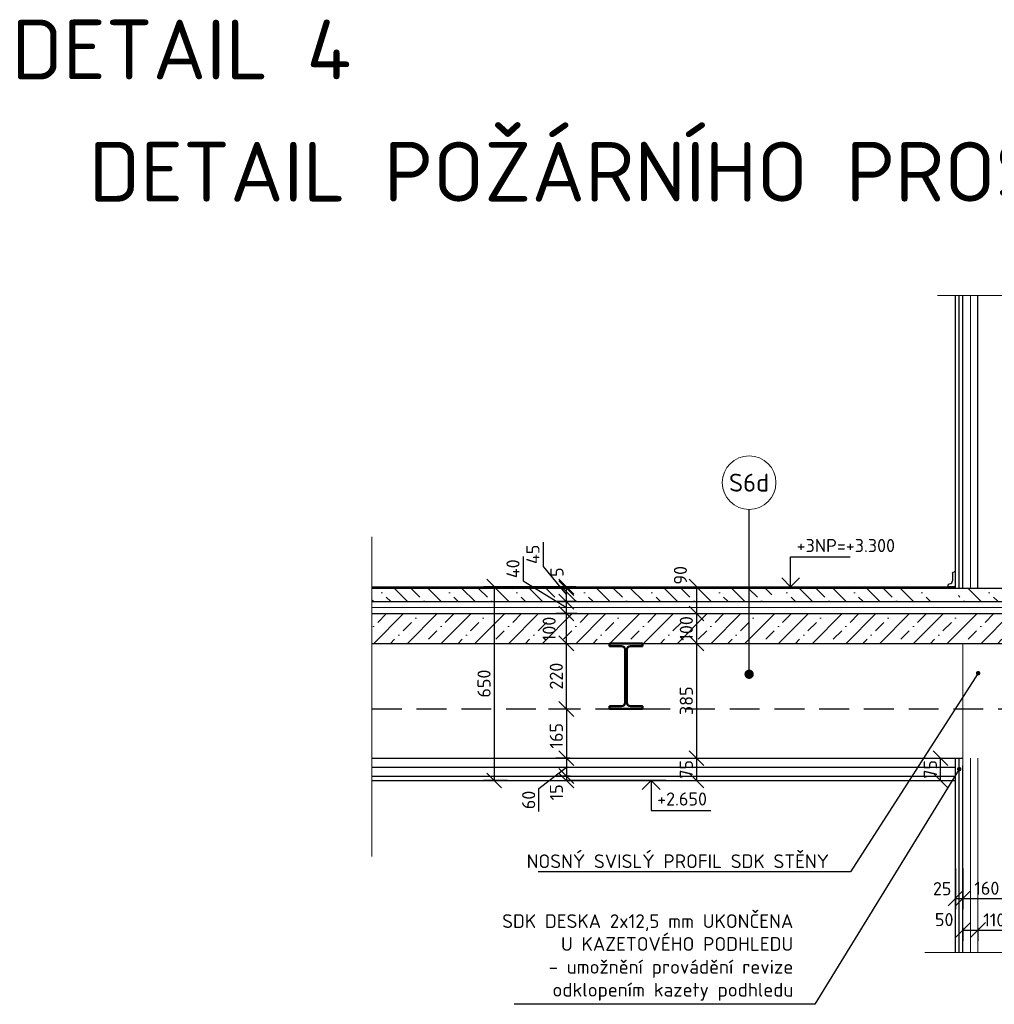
# Model space of a CAD drawing. Header units: millimetres. Extents: x -118752 to 407724, y -73278 to 155058.
# Tile 92 of 256: x -57430 to -54162, y 54892 to 58194. Entities that reach past the tile are written whole.
import ezdxf
from ezdxf.enums import TextEntityAlignment as Align

# ---------------------------------------------------------------- set-up
doc = ezdxf.new("R2010")
doc.units = ezdxf.units.MM
doc.header["$LTSCALE"] = 10
doc.linetypes.add('DASH', pattern=[0.75, 0.5, -0.25])
doc.linetypes.add('DASHDOT', pattern=[25.4, 12.7, -6.35, 0, -6.35])
for name, color, linetype, lineweight in [('CKBUBLINY', 1, 'Continuous', 18), ('CKBUBLINY_POPIS', 3, 'Continuous', 25), ('CKIZOLACE', 1, 'Continuous', 18), ('CKKOTY', 3, 'Continuous', 25), ('CKKOTY_VYS', 3, 'Continuous', 25), ('CKPOPIS_POHLED', 3, 'Continuous', 25), ('CKRASTR', 7, 'DASHDOT', 15), ('CKTEXTY_MALE', 3, 'Continuous', 18), ('CSPROFILY_REZY', 4, 'Continuous', 50), ('pohledy', 7, 'Continuous', 25), ('srafy', 7, 'Continuous', 18)]:
    doc.layers.add(name, color=color, linetype=linetype, lineweight=lineweight)
doc.styles.get("Standard").update_dxf_attribs({"font": 'isocpeur.ttf'})
doc.linetypes.add('IZOLACE_PROTIOTRESOVA', pattern='A,0.001,[219,CADKON.SHX,S=1,R=0,X=0,Y=0],-1,[219,CADKON.SHX,S=1,R=180,X=1,Y=0],-1', length=2.001)
doc.linetypes.add('IZOLACE_ZVUKOVA_S', pattern='A,0.001,[222,CADKON.SHX,S=0.0125,R=0,X=0,Y=0],-1.175,[222,CADKON.SHX,S=0.0125,R=180,X=1.175,Y=0],-1.175', length=2.351)
doc.linetypes.add('PRERUSENI', pattern='A,60,[100,CADKON.SHX,S=2.5,R=0,X=0,Y=0],-10', length=70)
doc.dimstyles.new('CADKON', dxfattribs={"dimscale": 50, "dimtxt": 2.2, "dimasz": 2.5, "dimexe": 1.8, "dimexo": 5, "dimgap": 0.6, "dimtad": 1, "dimrnd": 1, "dimtxsty": 'Standard', "dimblk1": 'OBLIQUE', "dimblk2": 'OBLIQUE', "dimsah": 1, "dimcen": 2.5, "dimadec": 1, "dimazin": 2, "dimtfac": 1, "dimtdec": 4, "dimtix": 1, "dimtmove": 2, "dimatfit": 3, "dimldrblk": 'OPEN30', "dimfxl": 5, "dimfxlon": 1, "dimtolj": 1, "dimarcsym": 0})
doc.dimstyles.new('CADKON$7', dxfattribs={"dimscale": 100, "dimtxt": 2.5, "dimasz": 2.5, "dimexe": 1.8, "dimexo": 5, "dimgap": 0.6, "dimtad": 1, "dimrnd": 1, "dimtxsty": 'Standard', "dimblk1": 'OBLIQUE', "dimblk2": 'OBLIQUE', "dimsah": 1, "dimcen": 2.5, "dimadec": 1, "dimazin": 2, "dimtfac": 1, "dimtdec": 4, "dimtix": 1, "dimtmove": 0, "dimatfit": 3, "dimldrblk": 'DOTSMALL', "dimfxl": 5, "dimfxlon": 1, "dimtfill": 1, "dimtolj": 1, "dimarcsym": 0})

# ---------------------------------------------------------------- blocks, each defined once
blk = doc.blocks.new('_OBLIQUE')
at = {"color": 0, "linetype": 'ByBlock'}
blk.add_line((-0.5, -0.5), (0.5, 0.5), dxfattribs=at)
blk = doc.blocks.new('*D10106')
at = {"layer": 'CKKOTY', "color": 0, "lineweight": -2}
for p, q in [((-55656.80130871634, 55882.45476237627), (-55632.44259848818, 55882.45476237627)), ((-55596.44259848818, 55882.45476237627), (-55596.44259848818, 55717.45476237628)), ((-55725.0228587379, 55717.45476237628), (-55632.44259848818, 55717.45476237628))]:
    blk.add_line(p, q, dxfattribs=at)
at = {"layer": 'Defpoints', "color": 0}
for p in [(-55406.80130871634, 55882.45476237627), (-55596.44259848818, 55717.45476237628), (-55475.0228587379, 55717.45476237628)]:
    blk.add_point(p, dxfattribs=at)
at = {"layer": 'CKKOTY', "color": 0, "lineweight": -2, "xscale": 50, "yscale": 50, "zscale": 50}
for p, rotation in [((-55596.44259848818, 55882.45476237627), 90), ((-55596.44259848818, 55717.45476237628), 270)]:
    blk.add_blockref('_OBLIQUE', p, dxfattribs=dict(at, rotation=rotation))
at = {"layer": 'CKKOTY', "color": 0, "insert": (-55630.44259848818, 55792.45476237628), "char_height": 44, "attachment_point": 5, "rotation": 90}
blk.add_mtext('\\A1;165', dxfattribs=at)
blk = doc.blocks.new('_Open30')
at = {"color": 0, "lineweight": -2}
for p, q in [((-1, 0.26794919), (0, 0)), ((0, 0), (-1, -0.26794919)), ((0, 0), (-1, 0))]:
    blk.add_line(p, q, dxfattribs=at)
blk = doc.blocks.new('*D10109')
at = {"layer": 'CKKOTY', "color": 0, "lineweight": -2}
for p, q in [((-55712.06645912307, 56202.45476237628), (-55632.44259848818, 56202.45476237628)), ((-55596.44259848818, 56102.45476237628), (-55596.44259848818, 56202.45476237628)), ((-55716.70591163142, 56102.45476237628), (-55632.44259848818, 56102.45476237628))]:
    blk.add_line(p, q, dxfattribs=at)
at = {"layer": 'Defpoints', "color": 0}
for p in [(-55596.44259848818, 56202.45476237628), (-55462.06645912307, 56202.45476237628), (-55466.70591163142, 56102.45476237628)]:
    blk.add_point(p, dxfattribs=at)
at = {"layer": 'CKKOTY', "color": 0, "lineweight": -2, "xscale": 50, "yscale": 50, "zscale": 50}
for p, rotation in [((-55596.44259848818, 56202.45476237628), 270), ((-55596.44259848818, 56102.45476237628), 90)]:
    blk.add_blockref('_OBLIQUE', p, dxfattribs=dict(at, rotation=rotation))
at = {"layer": 'CKKOTY', "color": 0, "insert": (-55654.41038599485, 56150.67310862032), "char_height": 44, "attachment_point": 5, "rotation": 90}
blk.add_mtext('\\A1;100', dxfattribs=at)
blk = doc.blocks.new('*D10111')
at = {"layer": 'CKKOTY', "color": 0, "lineweight": -2}
for p, q in [((-55716.70591163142, 56102.45476237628), (-55632.44259848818, 56102.45476237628)), ((-55596.44259848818, 55882.45476237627), (-55596.44259848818, 56102.45476237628)), ((-55656.80130871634, 55882.45476237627), (-55632.44259848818, 55882.45476237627))]:
    blk.add_line(p, q, dxfattribs=at)
at = {"layer": 'Defpoints', "color": 0}
for p in [(-55596.44259848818, 56102.45476237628), (-55466.70591163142, 56102.45476237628), (-55406.80130871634, 55882.45476237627)]:
    blk.add_point(p, dxfattribs=at)
at = {"layer": 'CKKOTY', "color": 0, "lineweight": -2, "xscale": 50, "yscale": 50, "zscale": 50}
for p, rotation in [((-55596.44259848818, 56102.45476237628), 90), ((-55596.44259848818, 55882.45476237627), 270)]:
    blk.add_blockref('_OBLIQUE', p, dxfattribs=dict(at, rotation=rotation))
at = {"layer": 'CKKOTY', "color": 0, "insert": (-55630.44259848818, 55992.45476237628), "char_height": 44, "attachment_point": 5, "rotation": 90}
blk.add_mtext('\\A1;220', dxfattribs=at)
blk = doc.blocks.new('*D10113')
at = {"layer": 'CKKOTY', "color": 0, "lineweight": -2}
for p, q in [((-54291.70591163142, 55347.21828723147), (-54291.70591163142, 55211.21828723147)), ((-54266.70591163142, 55347.21828723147), (-54266.70591163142, 55211.21828723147)), ((-54291.70591163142, 55247.21828723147), (-54266.70591163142, 55247.21828723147))]:
    blk.add_line(p, q, dxfattribs=at)
at = {"layer": 'Defpoints', "color": 0}
for p in [(-54291.70591163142, 55642.45476237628), (-54266.70591163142, 55642.45476237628), (-54266.70591163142, 55247.21828723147)]:
    blk.add_point(p, dxfattribs=at)
at = {"layer": 'CKKOTY', "color": 0, "lineweight": -2, "xscale": 50, "yscale": 50, "zscale": 50, "rotation": 180}
blk.add_blockref('_OBLIQUE', (-54291.70591163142, 55247.21828723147), dxfattribs=at)
at = {"layer": 'CKKOTY', "color": 0, "lineweight": -2, "xscale": 50, "yscale": 50, "zscale": 50}
blk.add_blockref('_OBLIQUE', (-54266.70591163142, 55247.21828723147), dxfattribs=at)
at = {"layer": 'CKKOTY', "color": 0, "insert": (-54336.57582459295, 55279.74871722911), "char_height": 44, "attachment_point": 5}
blk.add_mtext('\\A1;25', dxfattribs=at)
blk = doc.blocks.new('*D10114')
at = {"layer": 'CKKOTY', "color": 0, "lineweight": -2}
for p, q in [((-54266.70591163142, 55347.21828723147), (-54266.70591163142, 55211.21828723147)), ((-54266.70591163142, 55247.21828723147), (-54106.70591163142, 55247.21828723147)), ((-54106.70591163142, 55176.75668159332), (-54106.70591163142, 55211.21828723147))]:
    blk.add_line(p, q, dxfattribs=at)
at = {"layer": 'Defpoints', "color": 0}
for p in [(-54266.70591163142, 55642.45476237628), (-54106.70591163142, 55276.75668159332), (-54106.70591163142, 55247.21828723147)]:
    blk.add_point(p, dxfattribs=at)
at = {"layer": 'CKKOTY', "color": 0, "lineweight": -2, "xscale": 50, "yscale": 50, "zscale": 50, "rotation": 180}
blk.add_blockref('_OBLIQUE', (-54266.70591163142, 55247.21828723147), dxfattribs=at)
at = {"layer": 'CKKOTY', "color": 0, "lineweight": -2, "xscale": 50, "yscale": 50, "zscale": 50}
blk.add_blockref('_OBLIQUE', (-54106.70591163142, 55247.21828723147), dxfattribs=at)
at = {"layer": 'CKKOTY', "color": 0, "insert": (-54186.70591163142, 55281.21828723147), "char_height": 44, "attachment_point": 5}
blk.add_mtext('\\A1;160', dxfattribs=at)
blk = doc.blocks.new('*D10117')
at = {"layer": 'CKKOTY', "color": 0, "lineweight": -2}
for p, q in [((-54266.70591163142, 55148.16494324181), (-54266.70591163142, 55104.92241664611)), ((-54266.70591163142, 55140.92241664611), (-54216.70591163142, 55140.92241664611)), ((-54216.70591163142, 55148.16494324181), (-54216.70591163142, 55104.92241664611))]:
    blk.add_line(p, q, dxfattribs=at)
at = {"layer": 'Defpoints', "color": 0}
for p in [(-54266.70591163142, 55248.16494324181), (-54216.70591163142, 55248.16494324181), (-54216.70591163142, 55140.92241664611)]:
    blk.add_point(p, dxfattribs=at)
at = {"layer": 'CKKOTY', "color": 0, "lineweight": -2, "xscale": 50, "yscale": 50, "zscale": 50, "rotation": 180}
blk.add_blockref('_OBLIQUE', (-54266.70591163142, 55140.92241664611), dxfattribs=at)
at = {"layer": 'CKKOTY', "color": 0, "lineweight": -2, "xscale": 50, "yscale": 50, "zscale": 50}
blk.add_blockref('_OBLIQUE', (-54216.70591163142, 55140.92241664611), dxfattribs=at)
at = {"layer": 'CKKOTY', "color": 0, "insert": (-54329.71952044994, 55176.11153466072), "char_height": 44, "attachment_point": 5}
blk.add_mtext('\\A1;50', dxfattribs=at)
blk = doc.blocks.new('*D10118')
at = {"layer": 'CKKOTY', "color": 0, "lineweight": -2}
for p, q in [((-54216.70591163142, 55148.16494324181), (-54216.70591163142, 55104.92241664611)), ((-54216.70591163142, 55140.92241664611), (-54106.70591163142, 55140.92241664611)), ((-54106.70591163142, 55147.21828723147), (-54106.70591163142, 55104.92241664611))]:
    blk.add_line(p, q, dxfattribs=at)
at = {"layer": 'Defpoints', "color": 0}
for p in [(-54216.70591163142, 55248.16494324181), (-54106.70591163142, 55247.21828723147), (-54106.70591163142, 55140.92241664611)]:
    blk.add_point(p, dxfattribs=at)
at = {"layer": 'CKKOTY', "color": 0, "lineweight": -2, "xscale": 50, "yscale": 50, "zscale": 50, "rotation": 180}
blk.add_blockref('_OBLIQUE', (-54216.70591163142, 55140.92241664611), dxfattribs=at)
at = {"layer": 'CKKOTY', "color": 0, "lineweight": -2, "xscale": 50, "yscale": 50, "zscale": 50}
blk.add_blockref('_OBLIQUE', (-54106.70591163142, 55140.92241664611), dxfattribs=at)
at = {"layer": 'CKKOTY', "color": 0, "insert": (-54161.70591163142, 55174.92241664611), "char_height": 44, "attachment_point": 5}
blk.add_mtext('\\A1;110', dxfattribs=at)
blk = doc.blocks.new('*D10131')
at = {"layer": 'CKKOTY', "color": 0, "lineweight": -2}
for p, q in [((-55741.64262297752, 56393.12554153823), (-55741.64262297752, 56311.92554153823)), ((-55741.64262297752, 56311.92554153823), (-55596.44259848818, 56222.45476237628)), ((-55562.06645912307, 56242.45476237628), (-55632.44259848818, 56242.45476237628)), ((-55596.44259848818, 56202.45476237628), (-55596.44259848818, 56242.45476237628)), ((-55562.06645912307, 56202.45476237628), (-55632.44259848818, 56202.45476237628))]:
    blk.add_line(p, q, dxfattribs=at)
at = {"layer": 'Defpoints', "color": 0}
for p in [(-55596.44259848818, 56242.45476237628), (-55462.06645912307, 56242.45476237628), (-55462.06645912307, 56202.45476237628)]:
    blk.add_point(p, dxfattribs=at)
at = {"layer": 'CKKOTY', "color": 0, "lineweight": -2, "xscale": 50, "yscale": 50, "zscale": 50}
for p, rotation in [((-55596.44259848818, 56242.45476237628), 90), ((-55596.44259848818, 56202.45476237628), 270)]:
    blk.add_blockref('_OBLIQUE', p, dxfattribs=dict(at, rotation=rotation))
at = {"layer": 'CKKOTY', "color": 0, "insert": (-55775.64262297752, 56352.52554153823), "char_height": 44, "attachment_point": 5, "rotation": 90}
blk.add_mtext('\\A1;40', dxfattribs=at)
blk = doc.blocks.new('*D10132')
at = {"layer": 'CKKOTY', "color": 0, "lineweight": -2}
for p, q in [((-55674.86481033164, 56441.52220722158), (-55674.86481033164, 56360.32220722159)), ((-55674.86481033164, 56360.32220722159), (-55596.44259848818, 56264.95476237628)), ((-55564.28476603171, 56287.45476237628), (-55632.44259848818, 56287.45476237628)), ((-55596.44259848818, 56242.45476237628), (-55596.44259848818, 56287.45476237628)), ((-55562.06645912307, 56242.45476237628), (-55632.44259848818, 56242.45476237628))]:
    blk.add_line(p, q, dxfattribs=at)
at = {"layer": 'Defpoints', "color": 0}
for p in [(-55596.44259848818, 56287.45476237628), (-55464.28476603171, 56287.45476237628), (-55462.06645912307, 56242.45476237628)]:
    blk.add_point(p, dxfattribs=at)
at = {"layer": 'CKKOTY', "color": 0, "lineweight": -2, "xscale": 50, "yscale": 50, "zscale": 50}
for p, rotation in [((-55596.44259848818, 56287.45476237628), 90), ((-55596.44259848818, 56242.45476237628), 270)]:
    blk.add_blockref('_OBLIQUE', p, dxfattribs=dict(at, rotation=rotation))
at = {"layer": 'CKKOTY', "color": 0, "insert": (-55708.86481033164, 56400.92220722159), "char_height": 44, "attachment_point": 5, "rotation": 90}
blk.add_mtext('\\A1;45', dxfattribs=at)
blk = doc.blocks.new('*D10133')
at = {"layer": 'CKKOTY', "color": 0, "lineweight": -2}
for p, q in [((-55564.74874379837, 56292.45476237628), (-55632.44259848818, 56292.45476237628)), ((-55564.28476603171, 56287.45476237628), (-55632.44259848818, 56287.45476237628)), ((-55596.44259848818, 56287.45476237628), (-55596.44259848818, 56292.45476237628))]:
    blk.add_line(p, q, dxfattribs=at)
at = {"layer": 'Defpoints', "color": 0}
for p in [(-55596.44259848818, 56292.45476237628), (-55464.74874379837, 56292.45476237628), (-55464.28476603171, 56287.45476237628)]:
    blk.add_point(p, dxfattribs=at)
at = {"layer": 'CKKOTY', "color": 0, "lineweight": -2, "xscale": 50, "yscale": 50, "zscale": 50}
for p, rotation in [((-55596.44259848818, 56292.45476237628), 270), ((-55596.44259848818, 56287.45476237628), 90)]:
    blk.add_blockref('_OBLIQUE', p, dxfattribs=dict(at, rotation=rotation))
at = {"layer": 'CKKOTY', "color": 0, "insert": (-55628.18035861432, 56341.08961926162), "char_height": 44, "attachment_point": 5, "rotation": 90}
blk.add_mtext('\\A1;5', dxfattribs=at)
blk = doc.blocks.new('*D10134')
at = {"layer": 'CKKOTY', "color": 0, "lineweight": -2}
for p, q in [((-55583.79623165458, 55717.45476237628), (-55632.44259848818, 55717.45476237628)), ((-55596.44259848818, 55717.45476237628), (-55596.44259848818, 55657.45476237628)), ((-55689.10383400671, 55615.77907971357), (-55596.44259848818, 55687.45476237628)), ((-55583.79623165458, 55657.45476237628), (-55632.44259848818, 55657.45476237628)), ((-55689.10383400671, 55538.97907971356), (-55689.10383400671, 55615.77907971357))]:
    blk.add_line(p, q, dxfattribs=at)
at = {"layer": 'Defpoints', "color": 0}
for p in [(-55483.79623165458, 55717.45476237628), (-55596.44259848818, 55657.45476237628), (-55483.79623165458, 55657.45476237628)]:
    blk.add_point(p, dxfattribs=at)
at = {"layer": 'CKKOTY', "color": 0, "lineweight": -2, "xscale": 50, "yscale": 50, "zscale": 50}
for p, rotation in [((-55596.44259848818, 55717.45476237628), 90), ((-55596.44259848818, 55657.45476237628), 270)]:
    blk.add_blockref('_OBLIQUE', p, dxfattribs=dict(at, rotation=rotation))
at = {"layer": 'CKKOTY', "color": 0, "insert": (-55723.10383400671, 55577.37907971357), "char_height": 44, "attachment_point": 5, "rotation": 90}
blk.add_mtext('\\A1;60', dxfattribs=at)
blk = doc.blocks.new('*D10135')
at = {"layer": 'CKKOTY', "color": 0, "lineweight": -2}
for p, q in [((-55632.74783018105, 55642.45476237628), (-55632.44259848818, 55642.45476237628)), ((-55583.79623165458, 55657.45476237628), (-55632.44259848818, 55657.45476237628)), ((-55596.44259848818, 55657.45476237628), (-55596.44259848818, 55642.45476237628))]:
    blk.add_line(p, q, dxfattribs=at)
at = {"layer": 'Defpoints', "color": 0}
for p in [(-55596.44259848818, 55642.45476237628), (-55532.74783018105, 55642.45476237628), (-55483.79623165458, 55657.45476237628)]:
    blk.add_point(p, dxfattribs=at)
at = {"layer": 'CKKOTY', "color": 0, "lineweight": -2, "xscale": 50, "yscale": 50, "zscale": 50}
for p, rotation in [((-55596.44259848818, 55657.45476237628), 270), ((-55596.44259848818, 55642.45476237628), 90)]:
    blk.add_blockref('_OBLIQUE', p, dxfattribs=dict(at, rotation=rotation))
at = {"layer": 'CKKOTY', "color": 0, "insert": (-55629.94079198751, 55602.88431709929), "char_height": 44, "attachment_point": 5, "rotation": 90}
blk.add_mtext('\\A1;15', dxfattribs=at)
blk = doc.blocks.new('*D10137')
at = {"layer": 'CKKOTY', "color": 0, "lineweight": -2}
for p, q in [((-54391.70591163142, 55717.45476237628), (-54378.08237031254, 55717.45476237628)), ((-54342.08237031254, 55642.45476237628), (-54342.08237031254, 55717.45476237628)), ((-54391.70591163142, 55642.45476237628), (-54378.08237031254, 55642.45476237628))]:
    blk.add_line(p, q, dxfattribs=at)
at = {"layer": 'Defpoints', "color": 0}
for p in [(-54342.08237031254, 55717.45476237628), (-54291.70591163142, 55717.45476237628), (-54291.70591163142, 55642.45476237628)]:
    blk.add_point(p, dxfattribs=at)
at = {"layer": 'CKKOTY', "color": 0, "lineweight": -2, "xscale": 50, "yscale": 50, "zscale": 50}
for p, rotation in [((-54342.08237031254, 55717.45476237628), 270), ((-54342.08237031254, 55642.45476237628), 90)]:
    blk.add_blockref('_OBLIQUE', p, dxfattribs=dict(at, rotation=rotation))
at = {"layer": 'CKKOTY', "color": 0, "insert": (-54376.08237031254, 55679.95476237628), "char_height": 44, "attachment_point": 5, "rotation": 90}
blk.add_mtext('\\A1;75', dxfattribs=at)
blk = doc.blocks.new('*U9324')
at = {"color": 0, "linetype": 'ByBlock', "lineweight": -2}
blk.add_lwpolyline([(-1.5, 1.500000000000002), (0, 1.77635683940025e-15), (1.5, 1.500000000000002), (0, 1.77635683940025e-15), (0, 5.000000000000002), (10, 5.000000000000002)], dxfattribs=at)
blk = doc.blocks.new('*U10143')
at = {"color": 0, "linetype": 'ByBlock', "lineweight": -2}
blk.add_lwpolyline([(-1.5, -1.5), (0, 0), (1.5, -1.5), (0, 0), (0, -5), (10, -5)], dxfattribs=at)
blk = doc.blocks.new('*D10173')
at = {"layer": 'CKKOTY', "color": 0, "lineweight": -2}
for p, q in [((-55170.2149199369, 56292.45476237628), (-55124.40727388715, 56292.45476237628)), ((-55160.40727388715, 56292.45476237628), (-55160.40727388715, 56202.45476237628)), ((-55170.2149199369, 56202.45476237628), (-55124.40727388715, 56202.45476237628))]:
    blk.add_line(p, q, dxfattribs=at)
at = {"layer": 'Defpoints', "color": 0}
for p in [(-55270.2149199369, 56292.45476237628), (-55270.2149199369, 56202.45476237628), (-55160.40727388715, 56202.45476237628)]:
    blk.add_point(p, dxfattribs=at)
at = {"layer": 'CKKOTY', "color": 0, "lineweight": -2, "xscale": 50, "yscale": 50, "zscale": 50}
for p, rotation in [((-55160.40727388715, 56292.45476237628), 90), ((-55160.40727388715, 56202.45476237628), 270)]:
    blk.add_blockref('_OBLIQUE', p, dxfattribs=dict(at, rotation=rotation))
at = {"layer": 'CKKOTY', "color": 0, "insert": (-55214.2731895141, 56330.72688386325), "char_height": 44, "attachment_point": 5, "rotation": 90}
blk.add_mtext('\\A1;90', dxfattribs=at)
blk = doc.blocks.new('*D10174')
at = {"layer": 'CKKOTY', "color": 0, "lineweight": -2}
for p, q in [((-55170.2149199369, 56202.45476237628), (-55124.40727388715, 56202.45476237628)), ((-55160.40727388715, 56202.45476237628), (-55160.40727388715, 56102.45476237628)), ((-55166.5425860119, 56102.45476237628), (-55124.40727388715, 56102.45476237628))]:
    blk.add_line(p, q, dxfattribs=at)
at = {"layer": 'Defpoints', "color": 0}
for p in [(-55270.2149199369, 56202.45476237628), (-55266.5425860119, 56102.45476237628), (-55160.40727388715, 56102.45476237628)]:
    blk.add_point(p, dxfattribs=at)
at = {"layer": 'CKKOTY', "color": 0, "lineweight": -2, "xscale": 50, "yscale": 50, "zscale": 50}
for p, rotation in [((-55160.40727388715, 56202.45476237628), 90), ((-55160.40727388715, 56102.45476237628), 270)]:
    blk.add_blockref('_OBLIQUE', p, dxfattribs=dict(at, rotation=rotation))
at = {"layer": 'CKKOTY', "color": 0, "insert": (-55194.40727388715, 56152.45476237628), "char_height": 44, "attachment_point": 5, "rotation": 90}
blk.add_mtext('\\A1;100', dxfattribs=at)
blk = doc.blocks.new('*D10175')
at = {"layer": 'CKKOTY', "color": 0, "lineweight": -2}
for p, q in [((-55166.5425860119, 56102.45476237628), (-55124.40727388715, 56102.45476237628)), ((-55160.40727388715, 56102.45476237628), (-55160.40727388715, 55717.45476237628)), ((-55212.77789834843, 55717.45476237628), (-55124.40727388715, 55717.45476237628))]:
    blk.add_line(p, q, dxfattribs=at)
at = {"layer": 'Defpoints', "color": 0}
for p in [(-55266.5425860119, 56102.45476237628), (-55312.77789834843, 55717.45476237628), (-55160.40727388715, 55717.45476237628)]:
    blk.add_point(p, dxfattribs=at)
at = {"layer": 'CKKOTY', "color": 0, "lineweight": -2, "xscale": 50, "yscale": 50, "zscale": 50}
for p, rotation in [((-55160.40727388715, 56102.45476237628), 90), ((-55160.40727388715, 55717.45476237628), 270)]:
    blk.add_blockref('_OBLIQUE', p, dxfattribs=dict(at, rotation=rotation))
at = {"layer": 'CKKOTY', "color": 0, "insert": (-55194.40727388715, 55909.95476237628), "char_height": 44, "attachment_point": 5, "rotation": 90}
blk.add_mtext('\\A1;385', dxfattribs=at)
blk = doc.blocks.new('*D10176')
at = {"layer": 'CKKOTY', "color": 0, "lineweight": -2}
for p, q in [((-55212.77789834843, 55717.45476237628), (-55124.40727388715, 55717.45476237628)), ((-55160.40727388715, 55717.45476237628), (-55160.40727388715, 55642.45476237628)), ((-55212.24704104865, 55642.45476237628), (-55124.40727388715, 55642.45476237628))]:
    blk.add_line(p, q, dxfattribs=at)
at = {"layer": 'Defpoints', "color": 0}
for p in [(-55312.77789834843, 55717.45476237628), (-55312.24704104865, 55642.45476237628), (-55160.40727388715, 55642.45476237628)]:
    blk.add_point(p, dxfattribs=at)
at = {"layer": 'CKKOTY', "color": 0, "lineweight": -2, "xscale": 50, "yscale": 50, "zscale": 50}
for p, rotation in [((-55160.40727388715, 55717.45476237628), 270), ((-55160.40727388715, 55642.45476237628), 90)]:
    blk.add_blockref('_OBLIQUE', p, dxfattribs=dict(at, rotation=rotation))
at = {"layer": 'CKKOTY', "color": 0, "insert": (-55194.40727388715, 55679.95476237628), "char_height": 44, "attachment_point": 5, "rotation": 90}
blk.add_mtext('\\A1;75', dxfattribs=at)
blk = doc.blocks.new('CK_BUBBLE_1_0_0')
at = {"color": 0, "linetype": 'ByBlock', "lineweight": -2}
blk.add_circle((-1.043609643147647e-14, -5.329070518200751e-15), 1, dxfattribs=at)
blk = doc.blocks.new('*D10179')
at = {"layer": 'CKKOTY', "color": 0, "lineweight": -2}
for p, q in [((-55793.73973262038, 56292.45476237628), (-55874.7286278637, 56292.45476237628)), ((-55838.7286278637, 56292.45476237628), (-55838.7286278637, 55642.45476237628)), ((-55793.73973262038, 55642.45476237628), (-55874.7286278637, 55642.45476237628))]:
    blk.add_line(p, q, dxfattribs=at)
at = {"layer": 'Defpoints', "color": 0}
for p in [(-55693.73973262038, 56292.45476237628), (-55838.7286278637, 55642.45476237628), (-55693.73973262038, 55642.45476237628)]:
    blk.add_point(p, dxfattribs=at)
at = {"layer": 'CKKOTY', "color": 0, "lineweight": -2, "xscale": 50, "yscale": 50, "zscale": 50}
for p, rotation in [((-55838.7286278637, 56292.45476237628), 90), ((-55838.7286278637, 55642.45476237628), 270)]:
    blk.add_blockref('_OBLIQUE', p, dxfattribs=dict(at, rotation=rotation))
at = {"layer": 'CKKOTY', "color": 0, "insert": (-55872.7286278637, 55967.45476237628), "char_height": 44, "attachment_point": 5, "rotation": 90}
blk.add_mtext('\\A1;650', dxfattribs=at)

msp = doc.modelspace()

# ---------------------------------------------------------------- hatches: boundary and pattern name
at = {"layer": 'srafy', "transparency": 33554661}
h = msp.add_hatch(dxfattribs=at)
h.set_pattern_fill('BETON-PROSTY', color=256, scale=20, angle=90, style=0)
h.set_pattern_definition([(135, (0, 0), (-56.5685424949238, -56.5685424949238), []), (135, (3.463824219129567e-15, 56.56854240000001), (-84.8528137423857, -28.28427124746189), [40, -20, 0, -20])])
h.paths.add_polyline_path([(-54204.20591163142, 56287.45476237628), (-54216.70591163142, 56287.45476237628), (-54372.59207854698, 56287.45476237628), (-54334.63673969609, 56242.45476237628), (-54050.01106723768, 56242.45476237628), (-54035.35043093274, 56287.45476237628), (-54116.70591163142, 56287.45476237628), (-54129.20591163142, 56287.45476237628), (-54141.70591163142, 56287.45476237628), (-54191.70591163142, 56287.45476237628)])
h.paths.add_polyline_path([(-53876.34161811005, 56287.45476237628), (-53904.16752729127, 56242.45476237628), (-52556.70591163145, 56242.45476237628), (-52556.70591163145, 56287.45476237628)])
h.paths.add_polyline_path([(-54035.35043093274, 56287.45476237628), (-54050.01106723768, 56242.45476237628), (-53904.16752729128, 56242.45476237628), (-53876.34161811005, 56287.45476237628)])
h.paths.add_polyline_path([(-54898.29268227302, 56242.45476237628), (-54273.40586641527, 56242.45476237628), (-54293.58450012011, 56287.45476237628), (-54916.37725177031, 56287.45476237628)])
h.paths.add_polyline_path([(-54887.6903915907, 56287.45476237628), (-54876.58370700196, 56242.45476237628), (-56248.72392824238, 56242.45476237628), (-56248.72392824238, 56287.45476237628)])
h = msp.add_hatch(dxfattribs=at)
h.set_pattern_fill('BETON-PROSTY', color=256, scale=20, style=0)
h.set_pattern_definition([(45, (0, 0), (-56.5685424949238, 56.5685424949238), []), (45, (56.56854240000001, 0), (-28.28427124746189, 84.8528137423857), [40, -20, 0, -20])])
h.paths.add_polyline_path([(-54882.21750938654, 56202.45476237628), (-56248.72392824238, 56202.45476237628), (-56248.72392824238, 56102.45476237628), (-55466.70591163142, 56102.45476237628), (-55451.70591163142, 56102.45476237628), (-55341.70591163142, 56102.45476237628), (-55326.70591163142, 56102.45476237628), (-54141.70591163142, 56102.45476237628), (-54129.20591163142, 56102.45476237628), (-54116.70591163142, 56102.45476237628), (-54095.62193574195, 56102.45476237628), (-54063.04274395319, 56202.45476237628), (-54300.89866071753, 56202.45476237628)])
h.paths.add_polyline_path([(-54006.70591163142, 56102.45476237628), (-53990.73702252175, 56102.45476237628), (-53928.90166878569, 56202.45476237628), (-54063.04274395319, 56202.45476237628), (-54095.62193574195, 56102.45476237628)])
h.paths.add_polyline_path([(-53928.90166878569, 56202.45476237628), (-53990.73702252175, 56102.45476237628), (-52556.70591163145, 56102.45476237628), (-52556.70591163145, 56202.45476237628)])
h.paths.add_polyline_path([(-55687.41038599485, 56102.27310862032), (-55687.41038599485, 56199.07310862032), (-55621.41038599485, 56199.07310862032), (-55621.41038599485, 56102.27310862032)], flags=24)

# ---------------------------------------------------------------- linework, layer by layer
at = {"layer": 'CKIZOLACE'}
for p, q in [((-54216.70591163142, 56287.45476237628), (-54216.70591163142, 57268.46338513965)), ((-52556.70591163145, 56242.45476237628), (-56248.72392824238, 56242.45476237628)), ((-54216.70591163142, 55717.45476237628), (-54216.70591163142, 55065.66271976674))]:
    msp.add_line(p, q, dxfattribs=at)
at = {"layer": 'CKIZOLACE', "linetype": 'IZOLACE_ZVUKOVA_S', "ltscale": 0.8}
for points in [[(-54241.70591163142, 56287.45476237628), (-54241.70591163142, 57268.46338513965)], [(-54241.70591163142, 55717.45476237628), (-54241.70591163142, 55065.66271976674)]]:
    msp.add_lwpolyline(points, dxfattribs=at)
at = {"layer": 'CKIZOLACE', "linetype": 'IZOLACE_PROTIOTRESOVA', "ltscale": 1.75}
msp.add_lwpolyline([(-52556.70591163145, 56222.45476237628), (-56248.72392824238, 56222.45476237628)], dxfattribs=at)
at = {"layer": 'CKKOTY_VYS', "ltscale": 0.4}
for p, q in [((-55568.73973262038, 56292.45476237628), (-55818.73973262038, 56292.45476237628)), ((-55344.84029889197, 55642.45476237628), (-55594.84029889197, 55642.45476237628))]:
    msp.add_line(p, q, dxfattribs=at)
at = {"layer": 'CKKOTY_VYS'}
msp.add_line((-55262.24704104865, 55642.45476237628), (-55362.24704104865, 55642.45476237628), dxfattribs=at)
at = {"layer": 'CKRASTR', "linetype": 'PRERUSENI', "ltscale": 0.4}
for p, q in [((-54351.8226943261, 57268.46338513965), (-54042.28323280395, 57268.46338513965)), ((-56248.72392824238, 55387.49680206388), (-56248.72392824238, 56459.25553892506)), ((-54394.54535110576, 55065.66271976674), (-54032.57651207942, 55065.66271976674))]:
    msp.add_line(p, q, dxfattribs=at)
at = {"layer": 'CSPROFILY_REZY', "ltscale": 0.4}
msp.add_lwpolyline([(-55451.70591163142, 56102.45476237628), (-55451.70591163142, 56093.25476237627), (-55411.65591163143, 56093.25476237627, -0.4142135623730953), (-55399.65591163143, 56081.25476237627), (-55399.65591163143, 55903.65476237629, -0.4142135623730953), (-55411.65591163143, 55891.65476237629), (-55451.70591163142, 55891.65476237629), (-55451.70591163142, 55882.45476237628), (-55341.70591163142, 55882.45476237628), (-55341.70591163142, 55891.65476237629), (-55381.75591163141, 55891.65476237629, -0.4142135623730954), (-55393.75591163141, 55903.65476237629), (-55393.75591163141, 56081.25476237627, -0.4142135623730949), (-55381.75591163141, 56093.25476237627), (-55341.70591163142, 56093.25476237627), (-55341.70591163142, 56102.45476237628)], format="xyb", close=True, dxfattribs=at)
at = {"layer": 'pohledy'}
for p, q in [((-54291.70591163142, 56287.45476237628), (-54291.70591163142, 57268.46338513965)), ((-54279.20591163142, 56287.45476237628), (-54279.20591163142, 57268.46338513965)), ((-54266.70591163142, 56287.45476237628), (-54266.70591163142, 57268.46338513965)), ((-54216.70591163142, 56287.45476237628), (-54216.70591163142, 57268.46338513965)), ((-54301.70591163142, 56337.45476237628), (-54301.70591163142, 56312.45476237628)), ((-54291.70591163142, 56342.45476237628), (-54296.70591163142, 56342.45476237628)), ((-54291.70591163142, 56292.45476237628), (-54291.70591163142, 56342.45476237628)), ((-54316.70591163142, 56292.45476237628), (-54316.70591163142, 56297.45476237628)), ((-56248.72392824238, 56292.45476237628), (-54291.70591163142, 56292.45476237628)), ((-56248.72392824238, 56287.45476237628), (-52556.70591163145, 56287.45476237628)), ((-54291.70591163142, 56292.45476237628), (-54316.70591163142, 56292.45476237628)), ((-56248.72392824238, 55717.45476237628), (-54291.70591163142, 55717.45476237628)), ((-54291.70591163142, 55642.45476237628), (-54291.70591163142, 55717.45476237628)), ((-54291.70591163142, 55717.45476237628), (-54266.70591163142, 55717.45476237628)), ((-54279.20591163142, 55065.66271976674), (-54279.20591163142, 55717.45476237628)), ((-56248.72392824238, 55687.45476237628), (-54291.70591163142, 55687.45476237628)), ((-54266.70591163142, 55065.66271976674), (-54266.70591163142, 55692.45476237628)), ((-56248.72392824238, 55657.45476237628), (-54291.70591163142, 55657.45476237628)), ((-56248.72392824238, 55642.45476237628), (-54291.70591163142, 55642.45476237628)), ((-54291.70591163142, 55065.66271976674), (-54291.70591163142, 55642.45476237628))]:
    msp.add_line(p, q, dxfattribs=at)
at = {"layer": 'pohledy', "ltscale": 0.4}
for p, q in [((-56248.72392824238, 56242.45476237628), (-52556.70591163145, 56242.45476237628)), ((-56248.72392824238, 56202.45476237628), (-52556.70591163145, 56202.45476237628)), ((-56248.72392824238, 56102.45476237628), (-52556.70591163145, 56102.45476237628))]:
    msp.add_line(p, q, dxfattribs=at)
at = {"layer": 'pohledy', "linetype": 'DASH', "ltscale": 20}
msp.add_line((-56248.72392824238, 55882.45476237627), (-52556.70591163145, 55882.45476237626), dxfattribs=at)
at = {"layer": 'pohledy', "extrusion": (0, 0, -1)}
for centre, radius in [((54296.70591163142, 56337.45476237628), 4.999999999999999), ((54311.70591163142, 56297.45476237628), 5)]:
    msp.add_arc(centre, radius, 0, 90, dxfattribs=at)
at = {"layer": 'pohledy'}
msp.add_arc((-54311.70591163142, 56312.45476237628), 10, 270, 0, dxfattribs=at)
at = {"layer": 'srafy', "ltscale": 0.4}
msp.add_line((-54266.70591163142, 55692.45476237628), (-54266.70591163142, 56102.45476237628), dxfattribs=at)

# ---------------------------------------------------------------- block references
at = {"layer": 'CKBUBLINY'}
ref = msp.add_blockref('CK_BUBBLE_1_0_0', (-54983.8272021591, 56641.26821932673), dxfattribs=dict(at, xscale=90, yscale=90, zscale=90))
ref.add_attrib('NUM1', 'S6d', dxfattribs={"layer": 'CKBUBLINY_POPIS', "height": 60}).set_placement((-54983.8272021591, 56641.26821932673), align=Align.MIDDLE_CENTER)
at = {"layer": 'CKKOTY_VYS'}
ref = msp.add_blockref('*U9324', (-54844.57246225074, 56292.45476237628), dxfattribs=dict(at, xscale=20, yscale=20, zscale=20))
ref.add_attrib('Výška', '+3NP=+3.300', (-54824.57246225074, 56408.45476237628), dxfattribs={"layer": '0', "color": 0, "linetype": 'ByBlock', "lineweight": -2, "height": 44.00000000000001})
ref = msp.add_blockref('*U10143', (-55312.24704104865, 55642.45476237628), dxfattribs=dict(at, xscale=20, yscale=20, zscale=20))
ref.add_attrib('Výška', '+2.650', (-55292.24704104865, 55558.45476237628), dxfattribs={"layer": '0', "color": 0, "linetype": 'ByBlock', "lineweight": -2, "height": 44})

# ---------------------------------------------------------------- texts
at = {"layer": 'CKPOPIS_POHLED'}
for s, p in [('DETAIL 4', (-57457.33517400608, 57993.68042835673)), ('DETAIL POŽÁRNÍHO PROSTUPU INSTALAČNÍCH POTRUBÍ 1NP STĚNOU - 1:20', (-57197.93847419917, 57583.83407638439))]:
    msp.add_text(s, height=200, dxfattribs=at).set_placement(p)
at = {"layer": 'CKTEXTY_MALE', "char_height": 46, "attachment_point": 9}
for s, insert in [('NOSNÝ SVISLÝ PROFIL SDK STĚNY', (-54715.74633149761, 55348.71163427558)), ('SDK DESKA 2x12,5 mm UKONČENA \\PU KAZETOVÉHO PODHLEDU\\P- umožnění provádění revize\\Podklopením kazety podhledu', (-54835.75277394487, 54904.02487741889))]:
    msp.add_mtext(s, dxfattribs=dict(at, insert=insert))

# ---------------------------------------------------------------- dimensions: what is measured, and where the dimension line sits
at = {"layer": 'CKKOTY'}
for base, p1, p2, override, picture, middle in [((-55596.44259848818, 56287.45476237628), (-55462.06645912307, 56242.45476237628), (-55464.28476603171, 56287.45476237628), {"dimscale": 20, "dimtmove": 1}, '*D10132', (-55674.86481033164, 56372.32220722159)), ((-55596.44259848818, 56242.45476237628), (-55462.06645912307, 56202.45476237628), (-55462.06645912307, 56242.45476237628), {"dimscale": 20, "dimtmove": 1}, '*D10131', (-55741.64262297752, 56323.92554153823)), ((-55160.40727388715, 56202.45476237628), (-55270.2149199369, 56292.45476237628), (-55270.2149199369, 56202.45476237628), {"dimscale": 20}, '*D10173', (-55214.2731895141, 56330.72688386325)), ((-55596.44259848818, 56292.45476237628), (-55464.28476603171, 56287.45476237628), (-55464.74874379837, 56292.45476237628), {"dimscale": 20, "dimtmove": 2}, '*D10133', (-55628.18035861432, 56341.08961926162)), ((-55596.44259848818, 56202.45476237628), (-55466.70591163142, 56102.45476237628), (-55462.06645912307, 56202.45476237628), {"dimscale": 20, "dimexo": 12.5, "dimtmove": 1}, '*D10109', (-55620.41038599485, 56150.67310862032)), ((-55596.44259848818, 55717.45476237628), (-55406.80130871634, 55882.45476237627), (-55475.0228587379, 55717.45476237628), {"dimscale": 20, "dimexo": 12.5, "dimtmove": 1}, '*D10106', (-55596.44259848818, 55792.45476237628)), ((-55596.44259848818, 55657.45476237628), (-55483.79623165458, 55717.45476237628), (-55483.79623165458, 55657.45476237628), {"dimscale": 20, "dimtmove": 1}, '*D10134', (-55689.10383400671, 55603.77907971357)), ((-55596.44259848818, 55642.45476237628), (-55483.79623165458, 55657.45476237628), (-55532.74783018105, 55642.45476237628), {"dimscale": 20, "dimtmove": 2}, '*D10135', (-55629.94079198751, 55602.88431709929))]:
    dim = msp.add_linear_dim(base=base, p1=p1, p2=p2, angle=90, dimstyle='CADKON', override=override, dxfattribs=at)
    dim.commit()
    dim.dimension.update_dxf_attribs({"geometry": picture, "text_midpoint": middle, "dimtype": 160})
for base, p1, p2, override, picture, middle in [((-55838.7286278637, 55642.45476237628), (-55693.73973262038, 56292.45476237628), (-55693.73973262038, 55642.45476237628), {"dimscale": 20}, '*D10179', (-55872.7286278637, 55967.45476237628)), ((-55160.40727388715, 56102.45476237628), (-55270.2149199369, 56202.45476237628), (-55266.5425860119, 56102.45476237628), {"dimscale": 20, "dimtmove": 2}, '*D10174', (-55194.40727388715, 56152.45476237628)), ((-55596.44259848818, 56102.45476237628), (-55406.80130871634, 55882.45476237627), (-55466.70591163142, 56102.45476237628), {"dimscale": 20, "dimexo": 12.5}, '*D10111', (-55630.44259848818, 55992.45476237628)), ((-55160.40727388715, 55717.45476237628), (-55266.5425860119, 56102.45476237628), (-55312.77789834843, 55717.45476237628), {"dimscale": 20, "dimtmove": 2}, '*D10175', (-55194.40727388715, 55909.95476237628)), ((-55160.40727388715, 55642.45476237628), (-55312.77789834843, 55717.45476237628), (-55312.24704104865, 55642.45476237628), {"dimscale": 20, "dimtmove": 2}, '*D10176', (-55194.40727388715, 55679.95476237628)), ((-54342.08237031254, 55717.45476237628), (-54291.70591163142, 55642.45476237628), (-54291.70591163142, 55717.45476237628), {"dimscale": 20}, '*D10137', (-54376.08237031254, 55679.95476237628))]:
    dim = msp.add_linear_dim(base=base, p1=p1, p2=p2, angle=90, dimstyle='CADKON', override=override, dxfattribs=at)
    dim.commit()
    dim.dimension.update_dxf_attribs({"geometry": picture, "text_midpoint": middle})
for base, p1, p2, picture, middle in [((-54266.70591163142, 55247.21828723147), (-54291.70591163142, 55642.45476237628), (-54266.70591163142, 55642.45476237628), '*D10113', (-54336.57582459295, 55279.74871722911)), ((-54216.70591163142, 55140.92241664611), (-54266.70591163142, 55248.16494324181), (-54216.70591163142, 55248.16494324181), '*D10117', (-54329.71952044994, 55176.11153466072))]:
    dim = msp.add_linear_dim(base=base, p1=p1, p2=p2, dimstyle='CADKON', override={"dimscale": 20}, dxfattribs=at)
    dim.commit()
    dim.dimension.update_dxf_attribs({"geometry": picture, "text_midpoint": middle, "dimtype": 160})
for base, p1, p2, picture, middle in [((-54106.70591163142, 55247.21828723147), (-54266.70591163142, 55642.45476237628), (-54106.70591163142, 55276.75668159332), '*D10114', (-54186.70591163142, 55281.21828723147)), ((-54106.70591163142, 55140.92241664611), (-54216.70591163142, 55248.16494324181), (-54106.70591163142, 55247.21828723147), '*D10118', (-54161.70591163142, 55174.92241664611))]:
    dim = msp.add_linear_dim(base=base, p1=p1, p2=p2, dimstyle='CADKON', override={"dimscale": 20, "dimtmove": 2}, dxfattribs=at)
    dim.commit()
    dim.dimension.update_dxf_attribs({"geometry": picture, "text_midpoint": middle})

# ---------------------------------------------------------------- leaders
at = {"layer": 'CKBUBLINY'}
msp.add_leader([(-54983.8272021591, 55998.81137366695), (-54983.8272021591, 56551.26821932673)], dimstyle='CADKON', override={"dimasz": 2.5, "dimldrblk": 'DotSmall'}, dxfattribs=at)
at = {"layer": 'CKTEXTY_MALE', "annotation_type": 0, "has_hookline": 1, "hookline_direction": 1}
for points, text_width in [([(-54215.97518470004, 56002.19014946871), (-54643.74633149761, 55336.71163427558), (-54703.74633149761, 55336.71163427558)], 975.1999999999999), ([(-54279.20591163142, 55680.68820616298), (-54763.75277394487, 54892.02487741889), (-54823.75277394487, 54892.02487741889)], 936.1)]:
    msp.add_leader(points, dimstyle='CADKON$7', override={"dimscale": 20, "dimtxt": 2.3, "dimasz": 3}, dxfattribs=dict(at, text_width=text_width))

doc.saveas('drawing.dxf')
